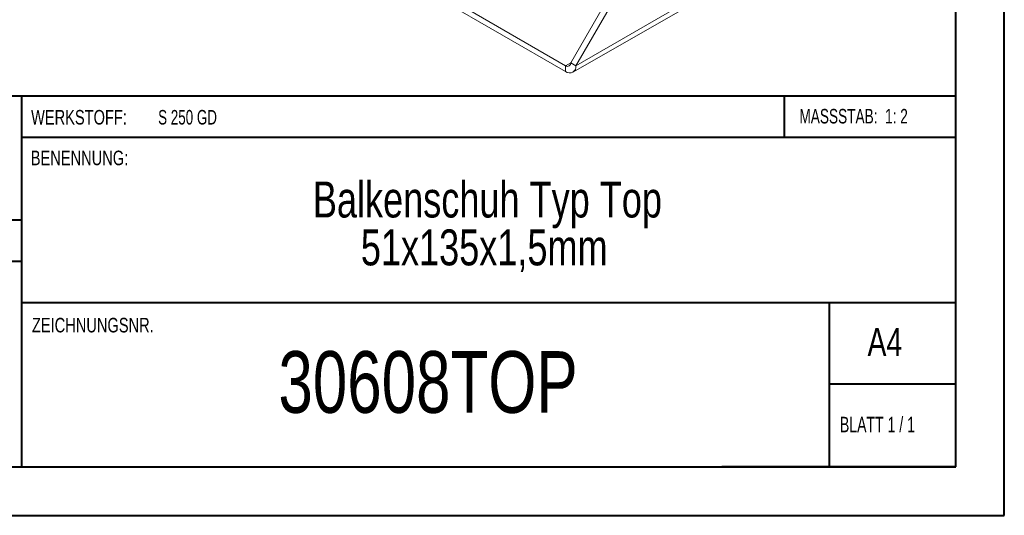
# Model space of a CAD drawing. Header units: millimetres. Extents: x 0 to 210, y 0 to 297.
# Tile 2 of 9: x 109 to 210, y 0 to 51. Entities that reach past the tile are written whole.
import ezdxf

# ---------------------------------------------------------------- set-up
doc = ezdxf.new("R2010")
doc.units = ezdxf.units.MM
doc.styles.add('SLDTEXTSTYLE0', font='TXT', dxfattribs={"width": 0.75})
doc.styles.add('SLDTEXTSTYLE1', font='TXT', dxfattribs={"width": 0.681818})
doc.styles.add('SLDTEXTSTYLE2', font='TXT', dxfattribs={"width": 0.7})
doc.styles.add('SLDTEXTSTYLE3', font='TXT', dxfattribs={"width": 0.6875})

# ---------------------------------------------------------------- blocks, each defined once
blk = doc.blocks.new('SW_NOTE_1')
at = {"color": 0, "linetype": 'Continuous', "lineweight": 0, "char_height": 3.7042, "attachment_point": 2, "style": 'SLDTEXTSTYLE0'}
for s, insert in [('Balkenschuh Typ Top', (24.66, 4.77)), ('51x135x1,5mm', (24.33, -0.16))]:
    blk.add_mtext(s, dxfattribs=dict(at, insert=insert))

msp = doc.modelspace()

# ---------------------------------------------------------------- linework, layer by layer
at = {"color": 7, "linetype": 'Continuous', "lineweight": 40}
for p, q in [((210.08, 0.21), (210.08, 297.21)), ((205.08, 5.21), (205.08, 292.21)), ((205.08, 43.37), (10.11, 43.37)), ((108.91, 43.37), (108.91, 5.12)), ((187.47, 39.12), (187.47, 43.37)), ((205.08, 39.12), (108.91, 39.12)), ((108.91, 30.62), (10.11, 30.62)), ((108.91, 26.37), (10.11, 26.37)), ((108.91, 22.12), (205.08, 22.12)), ((192.08, 5.21), (192.08, 22.21)), ((205.08, 13.71), (192.08, 13.71)), ((10.08, 5.21), (205.08, 5.21)), ((205.08, 5.21), (180.99, 5.21)), ((0.08, 0.21), (210.08, 0.21))]:
    msp.add_line(p, q, dxfattribs=at)
at = {"color": 7, "linetype": 'Continuous', "lineweight": 15}
for p, q in [((165.46, 46.83), (176.42, 65.81)), ((165.99, 46.52), (176.95, 65.51)), ((165.99, 46.52), (189.67, 60.2)), ((165.68, 45.84), (189.36, 59.51)), ((147.96, 56.32), (164.93, 46.52)), ((147.96, 55.71), (164.93, 45.91)), ((165.46, 46.83), (164.93, 46.52)), ((165.46, 46.83), (165.99, 46.52)), ((164.93, 46.52), (164.93, 45.91))]:
    msp.add_line(p, q, dxfattribs=at)
for centre, radius in [((165.13, 46.78), 0.328), ((165.34, 46.42), 0.655)]:
    msp.add_arc(centre, radius, 230.7967, 9.214, dxfattribs=at)

# ---------------------------------------------------------------- block references
at = {"color": 7, "linetype": 'Continuous', "lineweight": 0}
msp.add_blockref('SW_NOTE_1', (132.22, 29.82), dxfattribs=at)

# ---------------------------------------------------------------- texts
for s, insert, char_height, attachment_point, style in [('WERKSTOFF:', (109.91, 41.96), 1.5, 1, 'SLDTEXTSTYLE0'), ('S 250 GD', (122.99, 41.96), 1.5, 1, 'SLDTEXTSTYLE3'), ('MASSSTAB:  1: 2', (188.99, 42.07), 1.5, 1, 'SLDTEXTSTYLE2'), ('BENENNUNG:', (109.88, 37.77), 1.5, 1, 'SLDTEXTSTYLE0'), ('ZEICHNUNGSNR.', (110, 20.55), 1.5, 1, 'SLDTEXTSTYLE0'), ('A4', (196, 19.52), 2.91, 1, 'SLDTEXTSTYLE0'), ('30608TOP', (150.77, 17.12), 6.35, 2, 'SLDTEXTSTYLE0'), ('BLATT 1 / 1', (193.16, 10.36), 1.5875, 1, 'SLDTEXTSTYLE1')]:
    msp.add_mtext(s, dxfattribs=dict(at, insert=insert, char_height=char_height, attachment_point=attachment_point, style=style))

doc.saveas('drawing.dxf')
